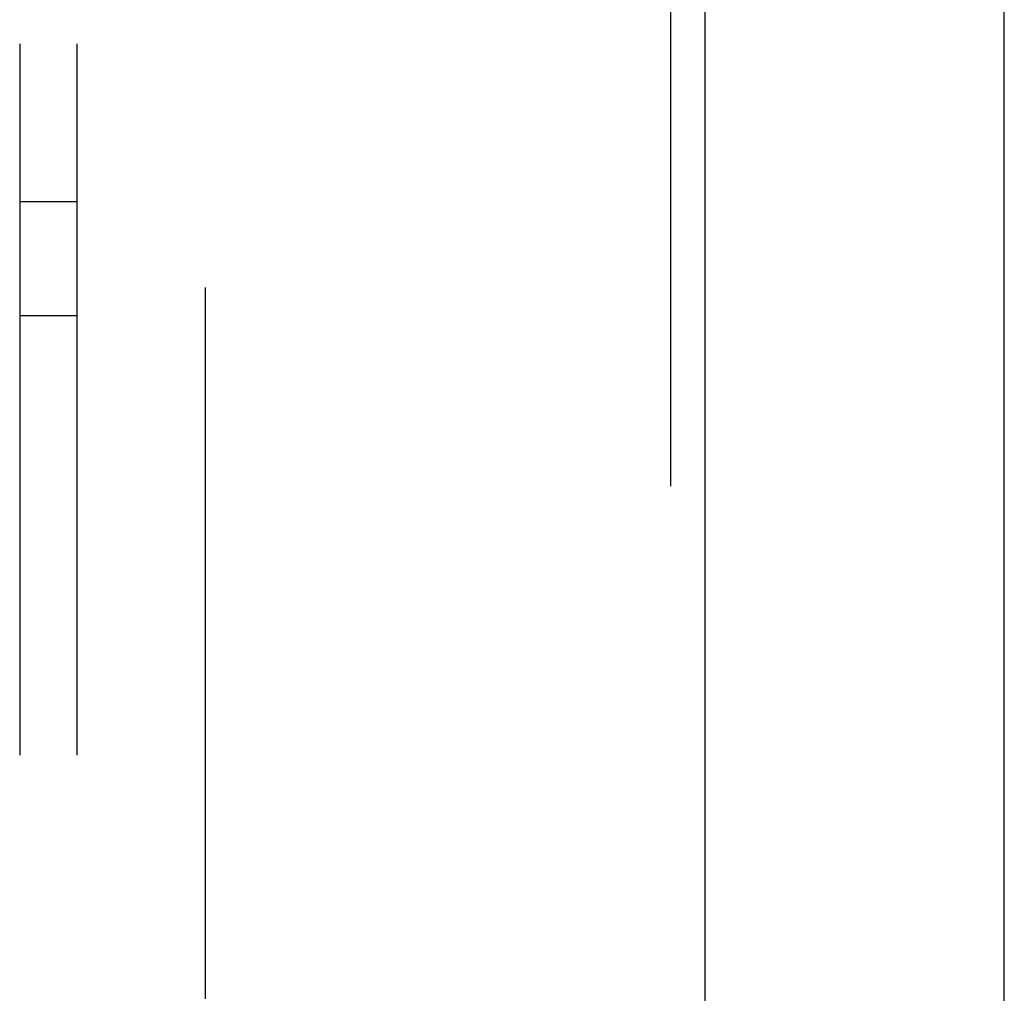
# Model space of a CAD drawing. Header units: inches. Extents: x 0 to 283, y 0 to 183.
# Tile 93 of 256: x 123.12 to 125.28, y 59.74 to 61.88. Entities that reach past the tile are written whole.
import ezdxf

# ---------------------------------------------------------------- set-up
doc = ezdxf.new("R2010")
doc.units = ezdxf.units.IN
doc.header["$LTSCALE"] = 15.583333
doc.header["$MEASUREMENT"] = 0
doc.linetypes.add('HIDDEN', pattern=[0.2, 0.1, -0.1])
doc.layers.get('0').update_dxf_attribs({"linetype": 'CONTINUOUS'})
for name, color, linetype in [('DEFAULT_2', 8, 'HIDDEN'), ('RIGHTHAND_DOOR_ASSEMBLY', 7, 'CONTINUOUS'), ('SUBPANEL', 7, 'CONTINUOUS')]:
    doc.layers.add(name, color=color, linetype=linetype)

msp = doc.modelspace()

# ---------------------------------------------------------------- linework, layer by layer
at = {"color": 3, "linetype": 'Continuous'}
msp.add_line((125.2793, 53.176), (125.2793, 131.3133), dxfattribs=at)
at = {"layer": 'DEFAULT_2', "color": 8, "linetype": 'HIDDEN'}
msp.add_line((123.5293, 123.624), (123.5293, 54.52), dxfattribs=at)
at = {"layer": 'RIGHTHAND_DOOR_ASSEMBLY', "color": 8, "linetype": 'HIDDEN'}
msp.add_line((124.5486, 124.747), (124.5486, 53.397), dxfattribs=at)
at = {"layer": 'RIGHTHAND_DOOR_ASSEMBLY', "color": 3, "linetype": 'Continuous'}
msp.add_line((124.6236, 124.747), (124.6236, 53.397), dxfattribs=at)
at = {"layer": 'SUBPANEL', "color": 8, "linetype": 'HIDDEN'}
for p, q in [((123.1231, 121.0407), (123.1231, 57.1032)), ((123.2481, 121.0407), (123.2481, 57.1032)), ((123.2481, 61.4782), (123.1231, 61.4782)), ((123.2481, 61.2282), (123.1231, 61.2282))]:
    msp.add_line(p, q, dxfattribs=at)

doc.saveas('drawing.dxf')
